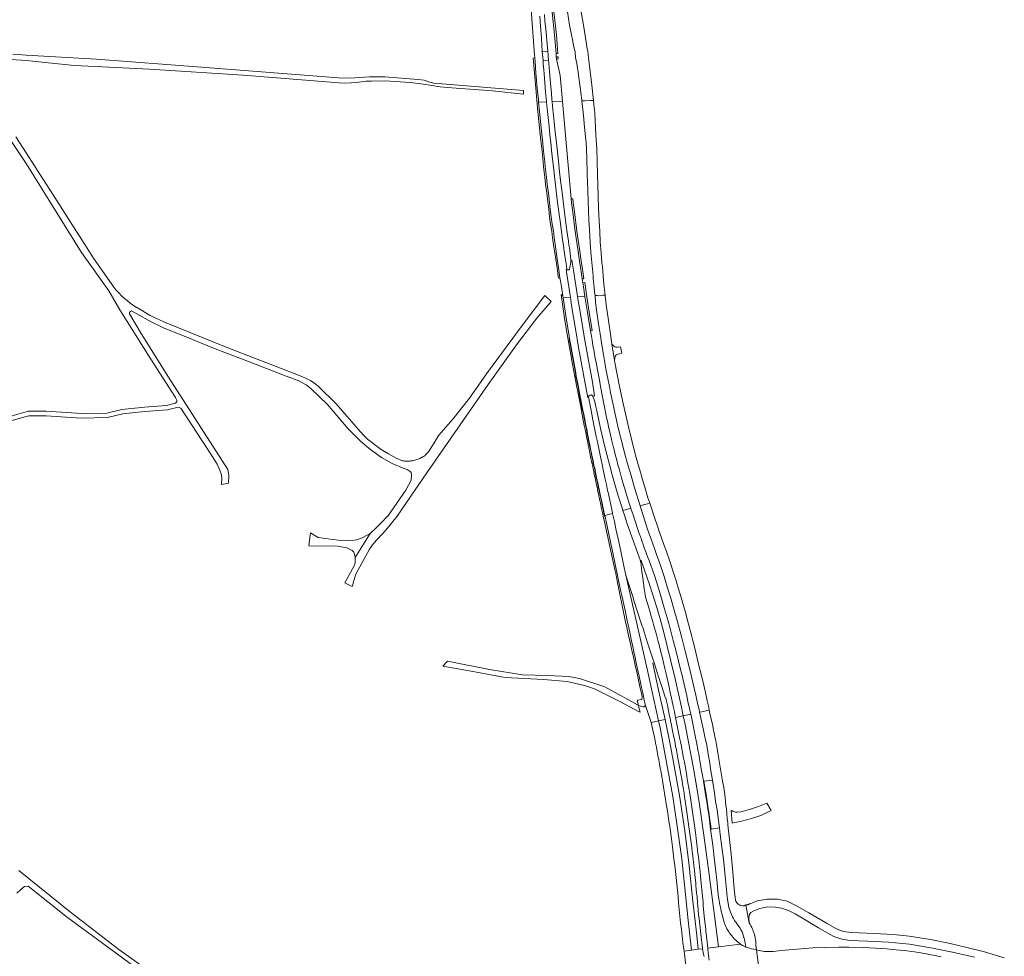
# Model space of a CAD drawing. Extents: x 148869 to 161638, y 453607 to 469810.
# Tile 71 of 256: x 155497 to 155940, y 459802 to 460223. Entities that reach past the tile are written whole.
import ezdxf

# ---------------------------------------------------------------- set-up
doc = ezdxf.new("R2010")
doc.units = 0
for name, color, linetype, lineweight in [('B-RO-VH-VERHARDING_ASFALT-GV', 251, 'CONTINUOUS', 18), ('B-RO-VH-VERHARDING_FUNDERING_ZAND-GV', 251, 'CONTINUOUS', 18), ('B-RO-VH-VERHARDING_GESLOTEN-GV', 251, 'CONTINUOUS', 18), ('B-RO-VH-VERHARDING_GRASBETONSTEEN-GV', 251, 'CONTINUOUS', 18), ('B-RO-VH-VERHARDING_OPEN-GV', 251, 'CONTINUOUS', 18)]:
    doc.layers.add(name, color=color, linetype=linetype, lineweight=lineweight)

msp = doc.modelspace()

# ---------------------------------------------------------------- linework, layer by layer
at = {"layer": 'B-RO-VH-VERHARDING_ASFALT-GV', "flags": 128}
for points in [[(155732.86, 460225.44), (155733.14, 460222.38), (155733.49, 460218.93), (155733.52, 460218.55), (155733.78, 460215.81), (155733.97, 460213.78), (155734.39, 460208.97), (155734.74, 460204.99), (155734.87, 460203.52), (155735.35, 460198.07), (155735.77, 460192.9), (155736.02, 460190.17), (155736.28, 460187.28), (155736.38, 460186.22), (155740.95, 460186.36), (155739.89, 460198.08), (155738.31, 460205.42), (155738.23, 460206.39), (155738.1, 460207.9), (155737.48, 460216.27), (155736.4, 460226.49)], [(155828.22, 459805.21), (155827.95, 459807.22), (155827.91, 459808.04), (155827.84, 459808.86), (155827.83, 459808.95), (155827.73, 459809.68), (155827.59, 459810.49), (155827.51, 459810.87), (155827.42, 459811.3), (155827.21, 459812.1), (155827.09, 459812.5), (155826.97, 459812.89), (155826.7, 459813.67), (155826.47, 459814.25), (155826.39, 459814.43), (155826.05, 459815.19), (155825.79, 459815.72), (155825.73, 459815.85), (155825.69, 459815.93), (155825.29, 459816.65), (155824.86, 459817.36), (155823.46, 459825.38), (155822.62, 459825.01), (155821.82, 459825.02), (155820.98, 459825.19), (155820.5, 459825.41), (155819.99, 459825.74), (155819.52, 459826.22), (155818.92, 459827.09), (155818.78, 459827.38), (155818.19, 459832.68), (155817.53, 459840.1), (155816.79, 459848.15), (155815.76, 459857.46), (155815.6, 459858.49), (155815.43, 459859.89), (155815.29, 459861.5), (155815.23, 459862.21), (155815.02, 459864.21), (155814.85, 459866.3), (155814.63, 459868.66), (155814.45, 459870.09), (155814.22, 459871.97), (155813.95, 459875), (155813.43, 459878.15), (155812.87, 459880.93), (155811.98, 459886.43), (155811.31, 459890.8), (155810.76, 459893.88), (155810.17, 459897.33), (155809.86, 459899.11), (155809.46, 459901), (155809.16, 459902.6), (155808.73, 459904.7), (155808.38, 459906.54), (155807.58, 459910.1), (155806.98, 459912.91), (155806.11, 459912.72), (155803.62, 459912.19), (155802.61, 459911.97), (155803.54, 459907.97), (155804.37, 459903.93), (155805.01, 459900.84), (155805.83, 459897.15), (155806.49, 459893.16), (155807.14, 459889.25), (155807.54, 459886.56), (155808.39, 459881.44), (155808.72, 459879.39), (155809.26, 459875.94), (155809.81, 459871.8), (155810.45, 459868.04), (155810.99, 459864.37), (155811.57, 459859.95), (155811.91, 459856.99), (155812.61, 459851.36), (155813.29, 459845.99), (155813.92, 459839.78), (155814.78, 459830.75), (155814.81, 459830.34), (155815.13, 459827.95), (155815.27, 459826.9), (155815.57, 459825.25), (155815.77, 459824.17), (155816.02, 459823.27), (155816.28, 459822.56), (155816.89, 459821.09), (155817.36, 459820.06), (155817.81, 459819.28), (155818.35, 459818.45), (155818.63, 459817.99), (155819.01, 459817.45), (155819.86, 459816.28), (155820.77, 459814.98), (155821.21, 459814.25), (155821.67, 459813.35), (155822.35, 459811.32), (155822.92, 459809.26), (155823.12, 459808.09), (155823.12, 459808.07), (155823.21, 459807.59), (155823.39, 459806.4)], [(155939.53, 459801.56), (155930.59, 459804.28), (155922.7, 459806.31), (155915.19, 459808.04), (155906.3, 459809.92), (155896.76, 459811.34), (155889.79, 459812.08), (155880.86, 459812.6), (155870.94, 459812.98), (155867.17, 459813.52), (155863.76, 459814.8), (155859.87, 459816.98), (155851.71, 459821.76), (155846.15, 459824.99), (155841.99, 459827.08), (155837.61, 459827.97), (155832.93, 459828.02), (155828.51, 459827.17), (155825.32, 459825.95), (155825.23, 459825.9), (155825.08, 459825.81), (155824.92, 459825.74), (155824.76, 459825.67), (155824.6, 459825.6), (155824.43, 459825.55), (155824.26, 459825.5), (155824.09, 459825.46), (155823.92, 459825.43), (155823.74, 459825.41), (155823.57, 459825.39), (155823.46, 459825.38), (155824.86, 459817.36), (155824.78, 459819.81), (155824.96, 459821.02), (155825.56, 459821.94), (155826.99, 459822.8), (155829.64, 459823.83), (155833.22, 459824.46), (155836.64, 459824.43), (155839.39, 459823.96), (155842.51, 459822.84), (155845.5, 459821.32), (155848.9, 459819.39), (155855.99, 459815.13), (155859.86, 459812.86), (155862.98, 459811.27), (155866.04, 459810.17), (155869.95, 459809.43), (155878.22, 459809.11), (155887.55, 459808.65), (155896.87, 459807.74), (155906.54, 459806.16), (155916.32, 459804.14), (155926.07, 459801.87)], [(155911.22, 459802.09), (155909.07, 459802.54), (155902.04, 459803.82), (155899.16, 459804.27), (155894.53, 459804.88), (155889.14, 459805.38), (155886.79, 459805.59), (155881.61, 459805.91), (155876.2, 459806.2), (155869.74, 459806.37), (155865.14, 459806.39), (155858.57, 459806.25), (155853.45, 459806.04), (155844.62, 459805.41), (155839.19, 459804.89), (155835.69, 459804.53), (155833.64, 459804.43), (155831.65, 459804.48), (155830.06, 459804.72), (155828.22, 459805.21), (155829.22, 459797)]]:
    msp.add_lwpolyline(points, dxfattribs=at)
for points in [[(155734.39, 460208.97), (155731.93, 460208.81), (155732.25, 460204.79), (155734.74, 460204.99)], [(155740.95, 460186.36), (155736.38, 460186.22), (155736.74, 460182.54), (155736.98, 460180.15), (155737.27, 460177.19), (155737.6, 460173.95), (155738.26, 460167.72), (155738.99, 460161.04), (155739.88, 460153.24), (155740.31, 460149.86), (155740.96, 460144.34), (155741.31, 460141.64), (155741.82, 460137.75), (155742.24, 460134.27), (155742.71, 460130.62), (155743.14, 460127.34), (155743.64, 460123.61), (155743.9, 460121.8), (155744.08, 460120.57), (155744.41, 460118.31), (155744.62, 460116.49), (155744.7, 460115.42), (155744.71, 460114.94), (155745.23, 460115.02), (155745.97, 460110.64), (155747.02, 460103.74), (155747.63, 460099.75), (155747.82, 460098.57), (155751.07, 460098.8), (155750.43, 460103.02), (155750.13, 460104.93), (155749.86, 460106.67), (155749.54, 460108.81), (155749.08, 460111.84), (155748.66, 460114.62), (155747.88, 460120.06), (155746.77, 460128.01), (155745.6, 460136.66), (155745.05, 460140.85), (155744.88, 460142.59)], [(155749.71, 460186.62), (155749.99, 460184.07), (155750.48, 460180.11), (155750.9, 460174.78), (155751.54, 460168.93), (155751.57, 460168.29), (155751.95, 460161.04), (155752.08, 460153.81), (155752.44, 460146.51), (155752.53, 460141.3), (155752.64, 460137.48), (155752.83, 460132.83), (155753.07, 460128.82), (155753.48, 460123.06), (155753.81, 460118.51), (155754.27, 460112.58), (155754.75, 460107.96), (155754.82, 460107.14), (155755.01, 460104.97), (155755.07, 460104.5), (155755.29, 460102.66), (155755.61, 460099.47), (155755.64, 460099.13), (155756.61, 460099.19), (155759.18, 460099.35), (155760.15, 460099.41), (155759.76, 460102.97), (155759.46, 460106.07), (155758.98, 460112), (155758.71, 460113.89), (155758.53, 460116.18), (155758.19, 460120.09), (155758, 460123.1), (155757.71, 460128.11), (155757.49, 460132.66), (155757.35, 460135.51), (155757.26, 460138.41), (155757.1, 460143.88), (155756.8, 460153.67), (155756.62, 460159.24), (155756.37, 460165.19), (155756.02, 460171.18), (155755.47, 460181.27), (155755.16, 460184.84), (155754.96, 460186.78), (155753.69, 460186.74), (155751.03, 460186.66)], [(155806.98, 459912.91), (155806.73, 459914.06), (155806.04, 459917.06), (155805.54, 459919.34), (155804.45, 459924.18), (155803.59, 459927.82), (155802.84, 459930.78), (155802.31, 459932.99), (155801.74, 459935.45), (155800.61, 459940.19), (155799.72, 459943.52), (155799.09, 459945.94), (155797.76, 459951.13), (155797.38, 459952.54), (155796.4, 459956.28), (155795.11, 459960.81), (155794.61, 459962.53), (155794.02, 459964.55), (155792.87, 459968.35), (155791.71, 459972.11), (155791.64, 459972.32), (155790.6, 459975.52), (155789.34, 459979.43), (155787.69, 459984.14), (155786.7, 459986.88), (155785.48, 459990.37), (155784.48, 459993.19), (155783.8, 459995.09), (155782.16, 459999.9), (155780.93, 460003.64), (155780.19, 460005.91), (155779.26, 460005.66), (155776.81, 460004.98), (155775.86, 460004.72), (155777.32, 460000.29), (155778.2, 459997.43), (155779.1, 459994.71), (155779.96, 459992.15), (155780.81, 459989.74), (155782.3, 459985.59), (155783.41, 459982.45), (155784.33, 459979.94), (155785.14, 459977.47), (155785.93, 459975.17), (155786.68, 459972.92), (155788.05, 459968.24), (155789, 459965.4), (155789.63, 459963.27), (155790.61, 459959.87), (155791.5, 459956.8), (155792.22, 459954.27), (155793.11, 459950.9), (155793.87, 459948.16), (155794.77, 459944.84), (155795.5, 459941.85), (155796.26, 459938.84), (155797.18, 459935.33), (155798.65, 459929.22), (155800.18, 459922.78), (155800.93, 459919.61), (155801.89, 459915.27), (155802.4, 459913.16), (155802.61, 459911.98), (155802.61, 459911.97), (155803.62, 459912.19), (155806.11, 459912.72)]]:
    msp.add_lwpolyline(points, close=True, dxfattribs=at)
at = {"layer": 'B-RO-VH-VERHARDING_ASFALT-GV'}
msp.add_lwpolyline([(155823.39, 459806.4, 0.036842), (155828.22, 459805.21)], format="xyb", dxfattribs=at)
at = {"layer": 'B-RO-VH-VERHARDING_FUNDERING_ZAND-GV', "flags": 128}
for points in [[(155490.89, 460205.36), (155497.74, 460204.97), (155500, 460204.74), (155521.53, 460202.55), (155534.14, 460201.95), (155555.37, 460200.92), (155597.57, 460198.15), (155640.69, 460194.68), (155643.69, 460194.65), (155646.09, 460194.68), (155648.44, 460194.96), (155650.5, 460195.23), (155652.76, 460195.52), (155655.2, 460195.55), (155661.38, 460195.62), (155672.6, 460194.91), (155678.57, 460194.1), (155686.02, 460192.91), (155689.12, 460192.6), (155709.51, 460191.2), (155723.54, 460189.61), (155723.42, 460191.36), (155686.98, 460194.22), (155683.25, 460194.58), (155680.75, 460195.26), (155678.82, 460195.9), (155676.01, 460196.3), (155661.12, 460197.46), (155654.26, 460197.4), (155647.72, 460196.97), (155642.24, 460196.77), (155578.75, 460201.8), (155531.63, 460205.32), (155500, 460207.21), (155494, 460207.57)], [(155492.17, 460170.17), (155500, 460158.47), (155524.93, 460118.46), (155537.09, 460101.22), (155542.12, 460092.71), (155556.07, 460070.56), (155567.05, 460053.41), (155567.79, 460052.23), (155567.75, 460051.55), (155567.18, 460050.78), (155563.14, 460049.74), (155553.17, 460049.02), (155543.07, 460047.98), (155536.33, 460046.35), (155524.84, 460046.15), (155509.02, 460047.19), (155500.98, 460047.17), (155500, 460046.9), (155492.71, 460044.87)], [(155648.31, 459974.33), (155654.3, 459985.21), (155656.02, 459987.72), (155657.83, 459989.71), (155661.56, 459993.81), (155666.67, 460000), (155666.76, 460000.12), (155680.36, 460019.94), (155707.68, 460059.17), (155720.32, 460077.06), (155729.52, 460089.04), (155735.86, 460096.44), (155733.08, 460099.25), (155723.41, 460086.37), (155706.79, 460064.06), (155699.2, 460053.12), (155691.71, 460043.57), (155685.38, 460036.39), (155683.3, 460032.96), (155680.82, 460028.88), (155679.5, 460027.54), (155679.24, 460027.35), (155678.86, 460027.08), (155678.47, 460026.83), (155678.08, 460026.59), (155677.67, 460026.36), (155676.83, 460025.95), (155676.41, 460025.77), (155675.98, 460025.6), (155675.54, 460025.45), (155675.09, 460025.31), (155674.19, 460025.08), (155673.74, 460024.98), (155673.28, 460024.91), (155672.82, 460024.85), (155672.35, 460024.8), (155671.42, 460024.76), (155670.96, 460024.77), (155670.49, 460024.78), (155670.03, 460024.82), (155669.57, 460024.87), (155669.11, 460024.94), (155666.2, 460026.13), (155662.87, 460027.99), (155659.47, 460029.93), (155653.39, 460034.7), (155651.81, 460036.29), (155650.24, 460037.88), (155639.27, 460050.45), (155631.29, 460058.53), (155629.29, 460059.99), (155627.82, 460061.07), (155623.92, 460062.83), (155618.92, 460064.75), (155590.59, 460075.72), (155562.2, 460087.22), (155555.75, 460090.24), (155550.08, 460093.58), (155549.64, 460093.85), (155548.95, 460094.29), (155548.27, 460094.74), (155547.61, 460095.2), (155546.95, 460095.67), (155546.3, 460096.16), (155545.66, 460096.66), (155545.03, 460097.18), (155544.41, 460097.7), (155543.8, 460098.24), (155543.2, 460098.79), (155542.62, 460099.35), (155542.04, 460099.92), (155541.48, 460100.51), (155540.92, 460101.1), (155540.38, 460101.71), (155539.85, 460102.33), (155539.34, 460102.95), (155530.32, 460116.01), (155515.28, 460139.48), (155500, 460163.23), (155495.36, 460170.48)], [(155493.14, 460042.92), (155500, 460044.82), (155501.25, 460045.17), (155508.96, 460045.19), (155524.79, 460044.15), (155536.58, 460044.35), (155543.4, 460046), (155553.35, 460047.03), (155563.46, 460047.76), (155568.37, 460049.02), (155569.51, 460048.64), (155581.59, 460029.95), (155585.82, 460023.42), (155586.94, 460020.99), (155587.64, 460019), (155587.88, 460017.47), (155587.82, 460014.24), (155590.95, 460014.9), (155591.01, 460018.48), (155590.56, 460021.04), (155563.94, 460062.49), (155551.69, 460082.18), (155546.52, 460090.99), (155546.52, 460091.73), (155547.42, 460092.37), (155549.78, 460090.98), (155556.16, 460087.29), (155562.04, 460084.45), (155572.25, 460080.41), (155584.16, 460075.57), (155601.92, 460068.75), (155616.81, 460063.02), (155622.24, 460060.96), (155625.89, 460059.09), (155628.08, 460057.3), (155635.36, 460050.19), (155644.71, 460039.33), (155650.26, 460033.82), (155654.89, 460029.92), (155659.7, 460026.48), (155664.48, 460023.68), (155669.48, 460021.63), (155671.21, 460021.02), (155672.63, 460020.05), (155672.98, 460019.62), (155673.23, 460018.41), (155672.96, 460016.28), (155670.63, 460011.74), (155662.48, 460000.12), (155662.39, 460000), (155659.99, 459997.45), (155657.18, 459994.6), (155654.62, 459992.29), (155647.82, 459981.48), (155647.81, 459980.29), (155647.83, 459979.24), (155647.55, 459978.09), (155643.15, 459970.07), (155646.55, 459968.51)], [(155558.31, 459793.55), (155541.62, 459805.29), (155519.94, 459822.07), (155496.74, 459840.8)], [(155495.8, 459830.71), (155497.5, 459832.13), (155498.73, 459833.25), (155499.34, 459833.7), (155500.94, 459833.84), (155518.66, 459819.7), (155550.59, 459796.23)]]:
    msp.add_lwpolyline(points, dxfattribs=at)
for points in [[(155631.27, 459990.44), (155627.8, 459992.53), (155627.1, 459986.75), (155639.84, 459986.5), (155644.03, 459985.78), (155646.46, 459984.61), (155647.2, 459983.82), (155647.72, 459982.33), (155647.82, 459981.48), (155654.62, 459992.29), (155651.05, 459990.32), (155648.64, 459989.43), (155647.35, 459989.24), (155644.81, 459989.16), (155640.2, 459989.27)], [(155775.12, 459914.99), (155774.64, 459915.26), (155765.98, 459920.11), (155760.08, 459923.34), (155748.69, 459927.1), (155743.86, 459927.95), (155734.31, 459928.51), (155723.06, 459928.8), (155708.24, 459931.17), (155689.32, 459934.97), (155687.26, 459932.63), (155698.34, 459930.67), (155715.24, 459927.53), (155732.4, 459926.7), (155743.07, 459925.82), (155750.89, 459924.02), (155755.46, 459922.4), (155766.74, 459916.82), (155775.51, 459912.12), (155775.85, 459911.94), (155775.48, 459913.5)]]:
    msp.add_lwpolyline(points, close=True, dxfattribs=at)
at = {"layer": 'B-RO-VH-VERHARDING_FUNDERING_ZAND-GV'}
msp.add_lwpolyline([(155646.55, 459968.51, -0.028569), (155648.31, 459974.33)], format="xyb", dxfattribs=at)
at = {"layer": 'B-RO-VH-VERHARDING_GESLOTEN-GV', "flags": 128}
for points in [[(155724.58, 460260.85), (155728.4, 460207.14), (155728.53, 460206.23), (155728.56, 460205.92), (155728.72, 460204.39), (155729.09, 460199.08), (155729.68, 460192.41), (155730.16, 460187.03), (155730.26, 460186.04), (155733.89, 460186.15), (155733.44, 460190.64), (155732.77, 460198.78), (155732.61, 460200.53), (155732.34, 460203.18), (155732.25, 460204.79), (155731.93, 460208.81), (155731.51, 460214.83), (155731.25, 460218.33), (155731.24, 460218.57), (155731, 460222.31), (155730.85, 460224.74)], [(155743.19, 460226.61), (155744.17, 460220.72), (155745.36, 460214.8), (155745.99, 460211.69), (155746.68, 460208.58), (155746.92, 460206.15), (155747.45, 460203.46), (155747.66, 460202.43), (155748, 460199.41), (155748.37, 460197.15), (155749.28, 460190.49), (155749.71, 460186.62), (155751.03, 460186.66), (155753.69, 460186.74), (155754.96, 460186.78), (155754.24, 460193.66), (155752.76, 460205.92), (155752.53, 460207.46), (155752.32, 460208.94), (155752.16, 460210.06), (155751.31, 460214.99), (155750.39, 460220.63), (155748.97, 460229.23)], [(155795.51, 459805.52), (155795.61, 459804.66), (155798.95, 459805.07), (155797.47, 459818.37), (155794.58, 459846.14), (155792.42, 459861.89), (155790.54, 459874.12), (155787.81, 459889.41), (155784.84, 459904.89), (155784.16, 459908.03), (155780.88, 459907.34), (155782.43, 459899.95)], [(155804.6, 459802.16), (155804.26, 459803.83), (155804.04, 459805.09), (155803.98, 459805.45), (155803.95, 459805.69), (155802, 459805.45), (155798.95, 459805.07), (155795.61, 459804.66), (155798.05, 459784.6)], [(155823.39, 459806.4), (155823.33, 459806.34), (155822.79, 459806.64), (155821.9, 459807.14), (155821.17, 459807.64), (155820.96, 459807.8), (155811.17, 459806.59), (155806.29, 459805.98), (155806.38, 459805.24), (155806.66, 459802.85), (155806.92, 459800.55)], [(155817.81, 459791.68), (155819.77, 459792.04), (155822.72, 459792.51), (155822.77, 459792.52), (155826.13, 459792.99), (155829.64, 459793.55), (155829.22, 459797), (155828.22, 459805.21)]]:
    msp.add_lwpolyline(points, dxfattribs=at)
for points in [[(155730.26, 460186.04), (155730.66, 460181.92), (155731.39, 460174.59), (155731.96, 460168.92), (155732.52, 460164.06), (155733.02, 460159.18), (155733.22, 460157.08), (155733.79, 460152.38), (155734.14, 460149.27), (155734.66, 460145.21), (155735.04, 460142.53), (155735.52, 460138.01), (155735.91, 460134.48), (155736.4, 460131.29), (155736.92, 460128.24), (155737.26, 460125.22), (155737.72, 460122.04), (155738.68, 460115.68), (155739.26, 460111.72), (155739.87, 460107.2), (155740.52, 460103.29), (155741.15, 460099.07), (155741.29, 460098.11), (155744.54, 460098.34), (155742.92, 460108.8), (155742.61, 460110.93), (155743.03, 460110.99), (155742.74, 460112.53), (155742.08, 460117.05), (155741.61, 460120.21), (155741.54, 460120.7), (155741.08, 460124.15), (155740.55, 460127.94), (155739.93, 460132.61), (155739.38, 460136.62), (155738.95, 460140.07), (155738.37, 460144.7), (155737.86, 460148.85), (155737.4, 460152.68), (155736.9, 460156.95), (155736.5, 460160.41), (155736.06, 460164.49), (155735.7, 460167.95), (155735.35, 460171.41), (155734.99, 460175.1), (155734.18, 460183.15), (155733.89, 460186.15)], [(155747.82, 460098.57), (155747.63, 460099.75), (155747.02, 460103.74), (155745.97, 460110.64), (155745.23, 460115.02), (155744.71, 460114.94), (155744.73, 460114.14), (155744.63, 460113.17), (155744.37, 460111.97), (155744.08, 460110.98), (155744.01, 460110.87), (155743.97, 460110.8), (155743.88, 460110.73), (155743.74, 460110.69), (155743.55, 460110.66), (155743.38, 460110.66), (155743.29, 460110.68), (155743.21, 460110.72), (155743.15, 460110.78), (155743.03, 460110.99), (155742.61, 460110.93), (155742.92, 460108.8), (155744.54, 460098.34), (155745.09, 460094.74), (155746.96, 460083.32), (155748.06, 460076.8), (155750.72, 460062.08), (155752.33, 460053.43), (155752.73, 460053.52), (155752.73, 460053.65), (155752.77, 460053.83), (155752.89, 460054.04), (155753.02, 460054.22), (155753.26, 460054.36), (155753.43, 460054.43), (155753.66, 460054.48), (155753.88, 460054.49), (155754.03, 460054.46), (155754.11, 460054.43), (155754.27, 460054.36), (155754.38, 460054.28), (155754.54, 460054.14), (155754.64, 460054.02), (155755.44, 460054.18), (155754.42, 460060.21), (155750.89, 460079.94), (155748.89, 460091.83)], [(155744.21, 460079.87), (155745.98, 460070.14), (155746.95, 460064.42), (155747.21, 460062.96), (155747.99, 460058.88), (155748.7, 460055.32), (155749.3, 460052.25), (155749.89, 460049.24), (155750.2, 460047.61), (155750.44, 460046.42), (155750.68, 460045.19), (155750.88, 460044.12), (155751.18, 460042.59), (155751.51, 460040.92), (155751.87, 460039.12), (155752.29, 460037.09), (155752.55, 460035.73), (155752.88, 460034.1), (155753.26, 460032.17), (155753.81, 460029.56), (155754.52, 460026.07), (155754.76, 460024.95), (155754.9, 460024.19), (155755, 460023.76), (155755.15, 460023.09), (155755.31, 460022.35), (155755.47, 460021.61), (155755.63, 460020.85), (155755.76, 460020.27), (155755.85, 460019.8), (155756.17, 460018.24), (155756.32, 460017.49), (155756.7, 460015.7), (155756.83, 460015.1), (155756.99, 460014.35), (155757.15, 460013.63), (155757.24, 460013.16), (155757.41, 460012.36), (155757.67, 460011.21), (155757.79, 460010.62), (155758, 460009.62), (155758.1, 460009.18), (155758.23, 460008.57), (155758.3, 460008.25), (155758.39, 460007.83), (155758.5, 460007.28), (155758.64, 460006.64), (155758.78, 460005.99), (155758.91, 460005.29), (155759.15, 460004.13), (155759.29, 460003.57), (155759.54, 460002.37), (155759.74, 460001.45), (155759.98, 460000.35), (155763.51, 460001.32), (155763.46, 460001.56), (155763.29, 460002.33), (155762.83, 460004.45), (155762.08, 460007.95), (155761.49, 460010.65), (155761.3, 460011.51), (155760.73, 460014.21), (155760.17, 460016.7), (155759.43, 460020.18), (155758.77, 460023.28), (155757.9, 460027.52), (155757.33, 460030.39), (155756.71, 460033.42), (155756.2, 460035.79), (155755.58, 460038.78), (155755.14, 460040.99), (155754.64, 460043.35), (155754.17, 460045.86), (155753.56, 460048.98), (155753.14, 460051.23), (155752.82, 460052.92), (155752.73, 460053.4), (155752.73, 460053.52), (155752.33, 460053.43), (155750.72, 460062.08), (155748.06, 460076.8), (155746.96, 460083.32), (155745.09, 460094.74), (155744.54, 460098.34), (155741.29, 460098.11), (155741.85, 460094.32), (155742.84, 460088.14), (155743.83, 460082)], [(155771.03, 460005.84), (155769.94, 460009.25), (155769.01, 460012.33), (155768.63, 460013.63), (155767.57, 460017.22), (155767.05, 460019.08), (155766.57, 460020.86), (155765.94, 460023.11), (155765.4, 460025.17), (155764.69, 460027.82), (155764.33, 460029.28), (155763.93, 460030.92), (155763.1, 460034.43), (155762.89, 460035.29), (155762.44, 460037.22), (155761.74, 460040.28), (155761.36, 460041.99), (155760.69, 460045.09), (155759.87, 460049.2), (155759.62, 460050.48), (155758.27, 460057.49), (155757.44, 460061.91), (155756.7, 460065.81), (155756.24, 460068.28), (155755.72, 460071.03), (155755.58, 460071.81), (155755.22, 460073.7), (155755.04, 460074.73), (155754.71, 460076.71), (155754.51, 460078.01), (155754.33, 460079.11), (155754.18, 460080.07), (155754.05, 460080.89), (155753.62, 460083.27), (155752.24, 460091.54), (155751.07, 460098.8), (155747.82, 460098.57), (155748.89, 460091.83), (155750.89, 460079.94), (155754.42, 460060.21), (155755.44, 460054.18), (155754.64, 460054.02), (155754.7, 460053.89), (155755.39, 460051.83), (155755.68, 460050.92), (155755.72, 460050.74), (155755.9, 460049.92), (155756.58, 460046.56), (155757.81, 460040.89), (155758.14, 460039.37), (155759.89, 460031.81), (155760.86, 460027.83), (155762.22, 460022.59), (155763.48, 460018.01), (155764.68, 460013.77), (155766.05, 460009.18), (155767.63, 460004.22), (155768.15, 460002.6), (155771.73, 460003.59)], [(155756.61, 460099.19), (155755.64, 460099.13), (155755.9, 460096.06), (155756.49, 460091.72), (155756.79, 460089.67), (155757.23, 460086.41), (155757.88, 460082.03), (155758.71, 460077.08), (155759.43, 460072.66), (155759.99, 460069.12), (155760.68, 460065.28), (155761.36, 460061.96), (155762.11, 460058.25), (155762.62, 460055.61), (155763.45, 460051.61), (155764.18, 460047.98), (155765.79, 460041.15), (155766.48, 460038), (155767.75, 460032.82), (155769.08, 460027.98), (155770.44, 460023.05), (155771.83, 460018.29), (155773.43, 460012.77), (155775.84, 460004.76), (155775.86, 460004.72), (155776.81, 460004.98), (155779.26, 460005.66), (155780.19, 460005.91), (155779.39, 460008.35), (155777.95, 460013.11), (155777.09, 460015.91), (155776.51, 460017.96), (155775.99, 460019.78), (155774.88, 460023.67), (155773.84, 460027.49), (155772.94, 460030.84), (155772.3, 460033.46), (155770.61, 460040.19), (155768.24, 460050.61), (155766.62, 460058.34), (155765.42, 460064.46), (155764.58, 460069.12), (155764.44, 460069.94), (155763.45, 460075.57), (155763.19, 460077.29), (155762.66, 460080.81), (155761.62, 460087.92), (155760.69, 460094.94), (155760.19, 460099.08), (155760.15, 460099.41), (155759.18, 460099.35)], [(155763.74, 459982.76), (155766.79, 459968.37), (155767.27, 459966.24), (155767.66, 459964.39), (155768.08, 459962.46), (155768.54, 459960.32), (155768.95, 459958.46), (155769.26, 459957.06), (155769.76, 459954.73), (155770.09, 459953.14), (155770.5, 459951.29), (155771.24, 459947.88), (155771.92, 459944.64), (155772.59, 459941.5), (155773.12, 459939.03), (155773.65, 459936.57), (155774.31, 459933.48), (155775.02, 459930.15), (155775.45, 459928.15), (155776.07, 459925.35), (155776.55, 459923.09), (155777.06, 459920.71), (155777.77, 459917.42), (155778.19, 459915.5), (155780.59, 459908.22), (155780.88, 459907.34), (155784.16, 459908.03), (155778.93, 459932.12), (155769.49, 459973.49), (155768.49, 459978.27), (155767.35, 459983.57), (155766.28, 459988.49), (155765.02, 459994.43), (155764.36, 459997.71), (155763.51, 460001.32), (155759.98, 460000.35), (155760, 460000.25), (155760.12, 459999.7), (155760.57, 459997.69)], [(155771.73, 460003.59), (155768.15, 460002.6), (155768.84, 460000.44), (155770.13, 459996.61), (155771.26, 459993.38), (155772.31, 459990.33), (155774.12, 459985.39), (155775.46, 459981.7), (155775.76, 459980.85), (155775.92, 459980.34), (155776.01, 459980.13), (155776.06, 459979.96), (155776.38, 459980.09), (155780.23, 459968.89), (155783.34, 459959.03), (155784.86, 459953.88), (155786.33, 459948.42), (155788.09, 459941.62), (155789.64, 459934.91), (155791.66, 459926.92), (155794.5, 459914.25), (155795.3, 459910.41), (155798.62, 459911.12), (155797.4, 459916.77), (155796.81, 459919.39), (155794.56, 459929.12), (155794.08, 459931.16), (155793.14, 459934.97), (155792.03, 459939.3), (155791.64, 459940.88), (155790.94, 459943.57), (155789.17, 459950.21), (155788.43, 459952.88), (155786.74, 459958.84), (155786.45, 459959.88), (155784.61, 459966.16), (155784.11, 459967.76), (155782.97, 459971.38), (155782.61, 459972.49), (155781.46, 459975.94), (155779.95, 459980.08), (155779.42, 459981.44), (155778.56, 459983.58), (155777.57, 459986.25), (155777.21, 459987.31), (155776.78, 459988.58), (155776.65, 459988.95), (155776.29, 459990.01), (155776.18, 459990.33), (155775.99, 459990.9), (155775.79, 459991.53), (155775.36, 459992.77), (155774.92, 459994.03), (155773.63, 459997.82), (155772.69, 460000.58), (155771.91, 460003.01)], [(155795.3, 459910.41), (155794.5, 459914.25), (155791.66, 459926.92), (155789.64, 459934.91), (155788.09, 459941.62), (155786.33, 459948.42), (155784.86, 459953.88), (155783.34, 459959.03), (155780.23, 459968.89), (155776.38, 459980.09), (155776.06, 459979.96), (155776.09, 459979.84), (155776.13, 459979.68), (155776.14, 459979.56), (155776.72, 459975.02), (155777.05, 459972.56), (155777.43, 459969.59), (155777.49, 459969.18), (155777.58, 459968.44), (155777.73, 459967.35), (155777.93, 459965.85), (155778.11, 459964.7), (155778.51, 459963.23), (155779.91, 459958.49), (155780.37, 459956.94), (155780.77, 459955.53), (155781.64, 459952.52), (155781.94, 459951.41), (155782.53, 459949.33), (155782.92, 459947.86), (155784.01, 459943.76), (155784.37, 459942.41), (155784.65, 459941.39), (155784.86, 459940.49), (155785.07, 459939.7), (155785.26, 459938.93), (155786.04, 459935.77), (155786.23, 459934.96), (155787.03, 459931.56), (155787.28, 459930.46), (155787.71, 459928.58), (155787.88, 459927.82), (155788.57, 459924.72), (155789.42, 459920.79), (155789.59, 459920.05), (155789.82, 459918.96), (155789.97, 459918.24), (155790.3, 459916.72), (155790.59, 459915.4), (155790.73, 459914.73), (155790.87, 459914.08), (155791.13, 459912.83), (155791.31, 459911.96), (155791.46, 459911.23), (155791.79, 459909.66)], [(155769.49, 459973.49), (155778.93, 459932.12), (155784.16, 459908.03), (155787.12, 459908.67), (155786.85, 459909.99), (155784.22, 459921.81), (155781.63, 459934.03), (155782.14, 459934.19), (155782.13, 459934.25), (155781.71, 459935.53), (155780.26, 459940), (155779.1, 459943.61), (155778.62, 459945.09), (155778.14, 459946.59), (155777.64, 459948.12), (155777.05, 459949.97), (155776.85, 459950.58), (155776.42, 459951.92), (155773.28, 459961.67), (155772.55, 459963.96), (155771.81, 459966.2), (155770.96, 459968.83), (155770.07, 459971.55), (155769.6, 459973.11)], [(155803.95, 459805.69), (155803.73, 459807.5), (155803.35, 459810.75), (155802.99, 459813.93), (155802.73, 459816.26), (155802.56, 459817.73), (155802.36, 459819.46), (155802.19, 459820.92), (155801.96, 459823.15), (155801.8, 459824.9), (155801.71, 459826.2), (155801.46, 459828.96), (155801.29, 459830.76), (155801.11, 459832.54), (155800.98, 459833.97), (155800.85, 459835.31), (155800.61, 459837.63), (155800.27, 459840.86), (155800, 459843.3), (155799.87, 459844.59), (155799.71, 459845.87), (155799.54, 459847.32), (155799.42, 459848.34), (155799.29, 459849.47), (155799.17, 459850.42), (155799.07, 459851.31), (155798.53, 459855.39), (155798.11, 459858.57), (155797.84, 459860.53), (155797.08, 459866.01), (155796.74, 459868.16), (155796.15, 459872.15), (155795.88, 459873.87), (155795.62, 459875.54), (155795.31, 459877.44), (155795.06, 459878.96), (155794.56, 459881.97), (155794.18, 459884.16), (155793.73, 459886.71), (155792.9, 459891.31), (155792.22, 459894.9), (155791.84, 459896.88), (155791.42, 459898.98), (155790.94, 459901.44), (155790.51, 459903.58), (155789.99, 459906.13), (155789.73, 459907.47), (155789.37, 459909.15), (155789.15, 459910.19), (155788.81, 459911.89), (155788.12, 459915.14), (155787.73, 459916.96), (155787.52, 459917.8), (155787.05, 459919.2), (155785.64, 459923.52), (155785.07, 459925.21), (155784.57, 459926.74), (155784.05, 459928.33), (155783.58, 459929.79), (155783.07, 459931.38), (155782.14, 459934.19), (155781.63, 459934.03), (155784.22, 459921.81), (155786.85, 459909.99), (155787.12, 459908.67), (155789.21, 459898.29), (155790.72, 459890.33), (155793.54, 459874.58), (155795.93, 459858.67), (155797.93, 459842.92), (155799.58, 459827.05), (155801.31, 459811.59), (155802, 459805.45)], [(155787.12, 459908.67), (155784.16, 459908.03), (155784.84, 459904.89), (155787.81, 459889.41), (155790.54, 459874.12), (155792.42, 459861.89), (155794.58, 459846.14), (155797.47, 459818.37), (155798.95, 459805.07), (155802, 459805.45), (155801.31, 459811.59), (155799.58, 459827.05), (155797.93, 459842.92), (155795.93, 459858.67), (155793.54, 459874.58), (155790.72, 459890.33), (155789.21, 459898.29)], [(155811.17, 459806.59), (155806.9, 459838.99), (155804.54, 459856.66), (155802.5, 459870.49), (155801.22, 459878.89), (155799.87, 459886.74), (155799.15, 459890.66), (155798.41, 459894.61), (155796.12, 459906.43), (155795.3, 459910.41), (155791.79, 459909.66), (155792.58, 459905.79), (155793.05, 459903.54), (155793.78, 459899.88), (155794.01, 459898.7), (155794.3, 459897.34), (155794.8, 459894.71), (155795.42, 459891.36), (155795.53, 459890.7), (155795.76, 459889.47), (155796.51, 459885.28), (155796.86, 459883.27), (155797.1, 459881.83), (155797.19, 459881.33), (155797.36, 459880.22), (155797.76, 459877.85), (155798.16, 459875.41), (155798.77, 459871.41), (155800.72, 459857.92), (155801.71, 459850.15), (155801.88, 459848.67), (155802.09, 459846.95), (155802.41, 459844.18), (155802.56, 459842.7), (155802.6, 459842.33), (155802.68, 459841.61), (155802.84, 459840.17), (155802.88, 459839.78), (155802.98, 459838.84), (155803.08, 459837.9), (155803.16, 459837.14), (155803.22, 459836.52), (155803.91, 459829.29), (155804.03, 459828.04), (155804.15, 459826.78), (155804.29, 459825.06), (155804.44, 459823.43), (155804.72, 459820.27), (155804.85, 459818.96), (155805.34, 459814.52), (155805.44, 459813.71), (155806, 459808.58), (155806.29, 459805.98)], [(155798.62, 459911.12), (155795.3, 459910.41), (155796.12, 459906.43), (155798.41, 459894.61), (155799.15, 459890.66), (155799.87, 459886.74), (155801.22, 459878.89), (155802.5, 459870.49), (155804.54, 459856.66), (155806.9, 459838.99), (155811.17, 459806.59), (155820.96, 459807.8), (155820.64, 459808.05), (155819.54, 459808.98), (155818.9, 459809.5), (155818.33, 459810.04), (155817.48, 459810.94), (155817.06, 459811.43), (155816.43, 459812.2), (155816.09, 459812.66), (155815.68, 459813.24), (155814.91, 459814.58), (155814.51, 459815.34), (155814.21, 459816.06), (155814.03, 459816.51), (155813.87, 459816.99), (155813.66, 459817.64), (155813.38, 459818.55), (155813.17, 459819.27), (155812.9, 459820.27), (155812.71, 459821.02), (155812.34, 459822.53), (155812.1, 459823.61), (155811.93, 459824.48), (155811.77, 459825.25), (155811.53, 459826.57), (155811.42, 459827.29), (155811.26, 459828.09), (155811.15, 459828.88), (155811.02, 459829.94), (155810.98, 459830.24), (155810.68, 459833.02), (155810.44, 459835.27), (155809.01, 459847.9), (155808.96, 459848.28), (155808.52, 459852.18), (155807.58, 459859.46), (155807.4, 459860.84), (155807.02, 459863.67), (155806.7, 459865.96), (155806.31, 459868.47), (155805.97, 459870.75), (155805.79, 459871.89), (155805.31, 459875), (155804.33, 459880.94), (155803.87, 459883.75), (155803.66, 459885.05), (155803.09, 459888.26), (155802.22, 459893.09), (155801.98, 459894.34), (155801.19, 459898.58), (155800.8, 459900.57), (155800.34, 459902.88), (155799.55, 459906.8), (155798.91, 459909.79)], [(155834.78, 459867.74), (155832.79, 459871.09), (155829.13, 459869.58), (155825.48, 459868.42), (155821.07, 459867.26), (155819.5, 459867.02), (155818.67, 459867.06), (155817.72, 459867.32), (155817.21, 459867.62), (155816.8, 459867.85), (155817.32, 459862.12), (155818.26, 459862.39), (155819.3, 459862.61), (155821.5, 459863.08), (155825.86, 459864.21), (155830.13, 459865.63)]]:
    msp.add_lwpolyline(points, close=True, dxfattribs=at)
at = {"layer": 'B-RO-VH-VERHARDING_GESLOTEN-GV'}
for points in [[(155782.43, 459899.95, -0.011801), (155787.8, 459869.94)], [(155787.8, 459869.94, -0.008297), (155790.41, 459851.51)], [(155790.41, 459851.51, -0.007892), (155792.91, 459829.22)], [(155792.91, 459829.22, 0.009917), (155795.51, 459805.52)], [(155828.22, 459805.21, -0.036842), (155823.39, 459806.4)]]:
    msp.add_lwpolyline(points, format="xyb", dxfattribs=at)
at = {"layer": 'B-RO-VH-VERHARDING_GRASBETONSTEEN-GV', "flags": 128}
for points in [[(155736.4, 460226.49), (155737.48, 460216.27), (155738.1, 460207.9), (155738.86, 460207.97), (155738.24, 460216.34), (155737.15, 460226.57)], [(155778.09, 459914.68), (155778.2, 459914.91), (155778.22, 459915.19), (155778.19, 459915.5), (155777.77, 459917.42), (155777.06, 459920.71), (155776.55, 459923.09), (155776.07, 459925.35), (155775.45, 459928.15), (155775.02, 459930.15), (155774.31, 459933.48), (155773.65, 459936.57), (155773.12, 459939.03), (155772.59, 459941.5), (155771.92, 459944.64), (155771.24, 459947.88), (155770.5, 459951.29), (155770.09, 459953.14), (155769.76, 459954.73), (155769.26, 459957.06), (155768.95, 459958.46), (155768.54, 459960.32), (155768.08, 459962.46), (155767.66, 459964.39), (155767.27, 459966.24), (155766.79, 459968.37), (155763.74, 459982.76), (155760.57, 459997.69), (155760.12, 459999.7), (155759.97, 459999.67), (155759.6, 460001.42), (155759.4, 460002.34), (155759.15, 460003.54), (155759.02, 460004.1), (155758.77, 460005.27), (155758.64, 460005.97), (155758.5, 460006.61), (155758.36, 460007.25), (155758.25, 460007.8), (155758.16, 460008.22), (155758.09, 460008.54), (155757.96, 460009.15), (155757.86, 460009.59), (155757.65, 460010.59), (155757.53, 460011.18), (155757.27, 460012.33), (155757.1, 460013.13), (155757.01, 460013.6), (155756.85, 460014.32), (155756.7, 460015.07), (155756.56, 460015.67), (155756.18, 460017.46), (155756.03, 460018.22), (155755.71, 460019.77), (155755.61, 460020.24), (155755.49, 460020.82), (155755.33, 460021.58), (155755.17, 460022.33), (155755.01, 460023.05), (155754.86, 460023.73), (155754.76, 460024.16), (155754.62, 460024.92), (155754.38, 460026.04), (155753.67, 460029.53), (155753.12, 460032.15), (155752.74, 460034.07), (155752.41, 460035.71), (155752.15, 460037.06), (155751.73, 460039.09), (155751.37, 460040.89), (155751.04, 460042.56), (155750.74, 460044.09), (155750.54, 460045.16), (155750.3, 460046.39), (155750.06, 460047.59), (155749.74, 460049.22), (155749.16, 460052.22), (155748.56, 460055.3), (155747.85, 460058.86), (155747.07, 460062.93), (155746.81, 460064.4), (155745.84, 460070.11), (155744.07, 460079.84), (155744.21, 460079.87), (155743.83, 460082), (155742.84, 460088.14), (155741.85, 460094.32), (155741.29, 460098.11), (155741.15, 460099.07), (155740.63, 460099.53), (155740.34, 460099.62), (155741.14, 460094.21), (155742.12, 460088.02), (155743.12, 460081.88), (155745.27, 460070.01), (155746.24, 460064.3), (155746.5, 460062.83), (155747.28, 460058.74), (155747.99, 460055.18), (155748.59, 460052.11), (155749.18, 460049.1), (155749.49, 460047.48), (155749.73, 460046.28), (155749.97, 460045.05), (155750.17, 460043.98), (155750.47, 460042.45), (155750.81, 460040.78), (155751.17, 460038.97), (155751.58, 460036.95), (155751.84, 460035.59), (155752.17, 460033.96), (155752.55, 460032.03), (155753.1, 460029.41), (155753.81, 460025.92), (155754.05, 460024.8), (155754.2, 460024.04), (155754.3, 460023.6), (155754.45, 460022.93), (155754.6, 460022.2), (155754.76, 460021.46), (155754.92, 460020.7), (155755.05, 460020.12), (155755.14, 460019.65), (155755.46, 460018.1), (155755.62, 460017.34), (155755.99, 460015.55), (155756.13, 460014.95), (155756.28, 460014.2), (155756.45, 460013.48), (155756.54, 460013.02), (155756.71, 460012.21), (155756.96, 460011.05), (155757.09, 460010.47), (155757.3, 460009.47), (155757.4, 460009.02), (155757.53, 460008.41), (155757.6, 460008.1), (155757.68, 460007.68), (155757.8, 460007.13), (155757.93, 460006.49), (155758.07, 460005.85), (155758.21, 460005.15), (155758.45, 460003.97), (155758.58, 460003.41), (155758.84, 460002.22), (155759.06, 460001.16), (155759.3, 460000.09), (155759.86, 459997.54), (155764.73, 459975.27), (155764.75, 459974.99), (155765.73, 459970.19), (155768.89, 459954.64)], [(155776.78, 459918.94), (155776.76, 459918.86), (155776.59, 459917.86), (155776.61, 459917.67), (155774.77, 459917.35), (155774.7, 459916.7)], [(155774.7, 459916.7), (155775.12, 459914.99), (155777.29, 459914.35)]]:
    msp.add_lwpolyline(points, dxfattribs=at)
for points in [[(155739.87, 460107.2), (155739.26, 460111.72), (155738.68, 460115.68), (155737.72, 460122.04), (155737.26, 460125.22), (155736.92, 460128.24), (155736.4, 460131.29), (155735.91, 460134.48), (155735.52, 460138.01), (155735.04, 460142.53), (155734.66, 460145.21), (155734.14, 460149.27), (155733.79, 460152.38), (155733.22, 460157.08), (155733.02, 460159.18), (155732.52, 460164.06), (155731.96, 460168.92), (155731.39, 460174.59), (155730.66, 460181.92), (155730.26, 460186.04), (155730.16, 460187.03), (155729.68, 460192.41), (155729.09, 460199.08), (155728.72, 460204.39), (155728.56, 460205.92), (155727.84, 460205.86), (155728, 460204.32), (155728.37, 460199.02), (155728.97, 460192.35), (155729.44, 460186.97), (155729.95, 460181.85), (155730.67, 460174.52), (155731.24, 460168.85), (155731.8, 460163.98), (155732.31, 460159.11), (155732.5, 460157.01), (155733.07, 460152.3), (155733.43, 460149.18), (155733.95, 460145.11), (155734.33, 460142.44), (155734.81, 460137.93), (155735.19, 460134.38), (155735.69, 460131.17), (155736.21, 460128.14), (155736.54, 460125.13), (155737.01, 460121.93), (155737.97, 460115.57), (155738.55, 460111.63), (155739.03, 460107.89), (155739.17, 460107.02)], [(155739.04, 460206.42), (155738.23, 460206.39), (155738.31, 460205.42), (155738.55, 460205.43), (155739.11, 460205.47)], [(155749.86, 460106.67), (155750.62, 460106.74), (155750.29, 460108.92), (155749.83, 460111.95), (155749.41, 460114.73), (155748.63, 460120.16), (155747.52, 460128.11), (155746.36, 460136.76), (155745.81, 460140.94), (155745.64, 460142.63), (155744.98, 460142.59), (155744.88, 460142.59), (155745.05, 460140.85), (155745.6, 460136.66), (155746.77, 460128.01), (155747.88, 460120.06), (155748.66, 460114.62), (155749.08, 460111.84), (155749.54, 460108.81)], [(155750.13, 460104.93), (155750.43, 460103.02), (155751.07, 460098.8), (155752.24, 460091.54), (155753.62, 460083.27), (155753.76, 460083.3), (155754.36, 460083.4), (155752.99, 460091.66), (155751.88, 460098.52), (155750.98, 460105.01)]]:
    msp.add_lwpolyline(points, close=True, dxfattribs=at)
at = {"layer": 'B-RO-VH-VERHARDING_GRASBETONSTEEN-GV'}
for points in [[(155768.89, 459954.64, -0.001679), (155776.78, 459918.94)], [(155777.29, 459914.35, 0.368959), (155778.09, 459914.68)]]:
    msp.add_lwpolyline(points, format="xyb", dxfattribs=at)
at = {"layer": 'B-RO-VH-VERHARDING_OPEN-GV', "flags": 128}
for points in [[(155764.44, 460069.94), (155764.51, 460070.99), (155764.7, 460071.72), (155764.89, 460072.21), (155765.25, 460072.57), (155765.86, 460072.83), (155766.61, 460073.04), (155767.64, 460073.23), (155767.06, 460076.2), (155765.64, 460076.01), (155764.92, 460076), (155764.47, 460076.09), (155764.05, 460076.39), (155763.63, 460076.82), (155763.19, 460077.29), (155763.45, 460075.57)], [(155808.39, 459881.44), (155804.51, 459880.97), (155805.49, 459875.03), (155805.98, 459871.92), (155806.15, 459870.78), (155806.49, 459868.5), (155806.88, 459865.98), (155807.2, 459863.69), (155807.59, 459860.87), (155807.76, 459859.48), (155811.57, 459859.95), (155810.99, 459864.37), (155810.45, 459868.04), (155809.81, 459871.8), (155809.26, 459875.94), (155808.72, 459879.39)]]:
    msp.add_lwpolyline(points, close=True, dxfattribs=at)

doc.saveas('drawing.dxf')
